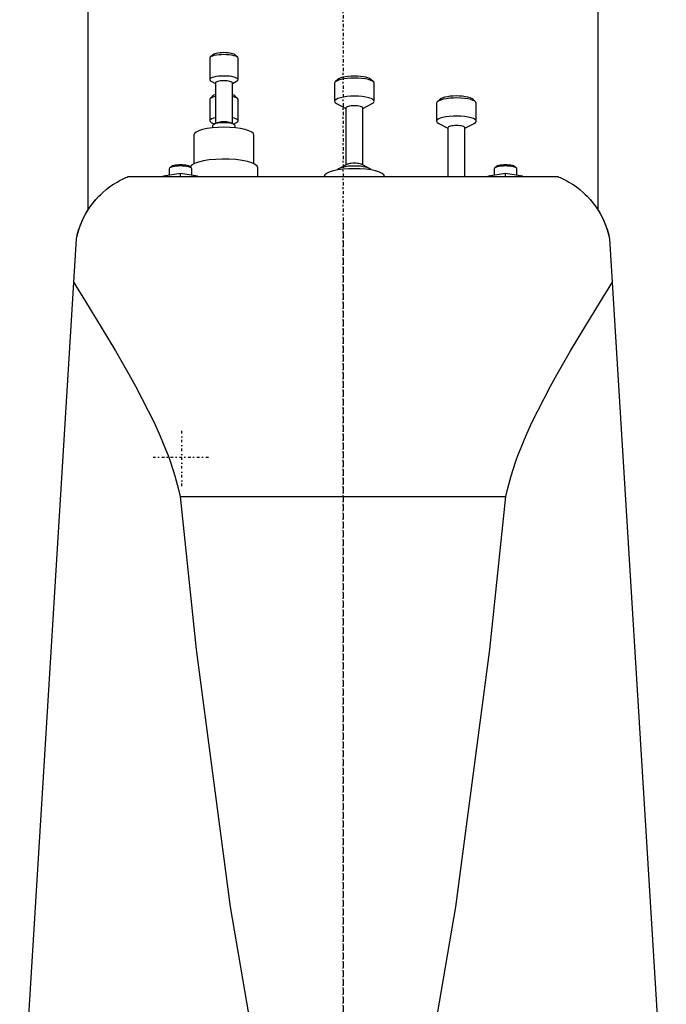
# Model space of a CAD drawing. Extents: x -90 to 90, y -319 to 558.
# Tile 4 of 5: x -57 to 57, y 165 to 339. Entities that reach past the tile are written whole.
import ezdxf

# ---------------------------------------------------------------- set-up
doc = ezdxf.new("R2010")
doc.units = 0
doc.linetypes.add('CENTER', pattern=[1.5, 0.45, -0.5, 0.05, -0.5])
doc.layers.add('AM_0', color=7, linetype='CONTINUOUS')
doc.layers.add('AM_7', color=7, linetype='CENTER')

msp = doc.modelspace()

# ---------------------------------------------------------------- linework, layer by layer
at = {"layer": 'AM_0', "color": 7, "linetype": 'CONTINUOUS'}
for p, q in [((-45, 360.5), (-45, 305.02)), ((45, 305.02), (45, 360.5)), ((-23.41, 332), (-23.5, 331.82)), ((-23.5, 331.82), (-23.5, 328.06)), ((-22.93, 332.44), (-23.41, 332)), ((-18.59, 332), (-19.07, 332.44)), ((-18.5, 328.06), (-18.5, 331.82)), ((-0.89, 328.11), (-1.37, 327.67)), ((5.37, 327.67), (4.89, 328.11)), ((-23.24, 327.77), (-22.5, 327.38)), ((-22.5, 327.48), (-22.5, 320.32)), ((-19.5, 327.38), (-18.76, 327.77)), ((-19.5, 320.32), (-19.5, 327.48)), ((-1.37, 327.67), (-1.5, 327.42)), ((-1.5, 327.42), (-1.5, 324.24)), ((5.5, 324.24), (5.5, 327.42)), ((-23.41, 324.75), (-23.5, 324.58)), ((-23.5, 324.58), (-23.5, 320.81)), ((-22.93, 325.2), (-23.41, 324.75)), ((-18.59, 324.75), (-19.07, 325.2)), ((-18.5, 324.58), (-18.59, 324.75)), ((-18.5, 320.81), (-18.5, 324.58)), ((17.11, 324.61), (16.63, 324.17)), ((23.37, 324.17), (22.89, 324.61)), ((-1.13, 323.83), (0.5, 322.98)), ((0.5, 323.08), (0.5, 313.03)), ((3.5, 322.98), (5.13, 323.83)), ((3.5, 313.03), (3.5, 323.08)), ((16.63, 324.17), (16.5, 323.92)), ((16.5, 323.92), (16.5, 320.74)), ((23.5, 320.74), (23.5, 323.92)), ((-23.24, 320.52), (-22.68, 320.23)), ((-23, 319.94), (-23, 319.57)), ((-22.34, 320.41), (-22.79, 320.17)), ((-19.21, 320.17), (-19.66, 320.41)), ((-19.32, 320.23), (-18.76, 320.52)), ((-19, 319.57), (-19, 319.94)), ((16.87, 320.33), (18.5, 319.48)), ((18.5, 319.58), (18.5, 311)), ((21.5, 319.48), (23.13, 320.33)), ((21.5, 311), (21.5, 319.58)), ((-26.3, 318.3), (-26.3, 313.23)), ((-15.7, 313.23), (-15.7, 318.3)), ((-30.58, 312.47), (-30.65, 312.33)), ((-30.34, 312.7), (-30.58, 312.47)), ((-26.72, 312.47), (-26.96, 312.7)), ((-26.65, 312.33), (-26.72, 312.47)), ((-15, 311), (-15, 312.5)), ((0.66, 313.11), (-0.68, 312.41)), ((4.68, 312.41), (3.34, 313.11)), ((26.72, 312.47), (26.65, 312.33)), ((26.96, 312.7), (26.72, 312.47)), ((30.58, 312.47), (30.34, 312.7)), ((30.65, 312.33), (30.58, 312.47)), ((-37.8, 311), (37.8, 311)), ((-31.65, 311.12), (-28.65, 311.56)), ((-31.65, 311), (-31.65, 311.12)), ((-30.65, 312.33), (-30.65, 311.27)), ((-28.65, 311.56), (-25.65, 311.12)), ((-28.65, 311), (-28.65, 311.56)), ((-26.65, 311.27), (-26.65, 312.33)), ((-25.65, 311), (-25.65, 311.12)), ((25.65, 311.12), (28.65, 311.56)), ((25.65, 311), (25.65, 311.12)), ((26.65, 312.33), (26.65, 311.27)), ((28.65, 311.56), (31.65, 311.12)), ((28.65, 311), (28.65, 311.56)), ((30.65, 311.27), (30.65, 312.33)), ((31.65, 311), (31.65, 311.12)), ((-57, 137.05), (-47, 300)), ((47, 300), (57, 137.05)), ((-28.71, 254.62), (28.71, 254.62))]:
    msp.add_line(p, q, dxfattribs=at)
for points in [[(-21, 332.47), (-21.46, 332.46), (-21.91, 332.43), (-22.32, 332.37), (-22.69, 332.3), (-23, 332.21), (-23.24, 332.11), (-23.41, 332)], [(-21, 332.82), (-21.37, 332.81), (-21.73, 332.79), (-22.06, 332.75), (-22.35, 332.69), (-22.6, 332.62), (-22.79, 332.53), (-22.93, 332.44)], [(-19.07, 332.44), (-19.21, 332.53), (-19.4, 332.62), (-19.65, 332.69), (-19.94, 332.75), (-20.27, 332.79), (-20.63, 332.81), (-21, 332.82)], [(-18.5, 331.82), (-18.55, 331.95), (-18.69, 332.07), (-18.92, 332.18), (-19.23, 332.28), (-19.61, 332.36), (-20.04, 332.42), (-20.51, 332.46), (-21, 332.47)], [(-21, 328.7), (-21.49, 328.69), (-21.96, 328.65), (-22.39, 328.59), (-22.77, 328.51), (-23.08, 328.42), (-23.31, 328.3), (-23.45, 328.18), (-23.5, 328.06)], [(-23.5, 328.06), (-23.43, 327.91), (-23.24, 327.77)], [(-18.76, 327.77), (-18.58, 327.89), (-18.5, 328.02), (-18.53, 328.15), (-18.65, 328.28), (-18.87, 328.4), (-19.18, 328.5), (-19.57, 328.59), (-20.01, 328.65), (-20.5, 328.69), (-21, 328.7)], [(2, 328.33), (1.35, 328.31), (0.73, 328.27), (0.15, 328.19), (-0.37, 328.09), (-0.8, 327.97), (-1.14, 327.82), (-1.37, 327.67)], [(2, 328.68), (1.45, 328.67), (0.91, 328.63), (0.41, 328.56), (-0.03, 328.48), (-0.4, 328.37), (-0.69, 328.25), (-0.89, 328.11)], [(4.89, 328.11), (4.69, 328.25), (4.4, 328.37), (4.03, 328.48), (3.59, 328.56), (3.09, 328.63), (2.55, 328.67), (2, 328.68)], [(5.5, 327.42), (5.43, 327.6), (5.23, 327.77), (4.91, 327.93), (4.47, 328.06), (3.94, 328.18), (3.34, 328.26), (2.68, 328.31), (2, 328.33)], [(-19.5, 327.48), (-19.53, 327.55), (-19.61, 327.62), (-19.75, 327.69), (-19.94, 327.75), (-20.17, 327.8), (-20.43, 327.84), (-20.71, 327.86), (-21, 327.86), (-21.29, 327.86), (-21.57, 327.84), (-21.83, 327.8), (-22.06, 327.75), (-22.25, 327.69), (-22.39, 327.62), (-22.47, 327.55), (-22.5, 327.48)], [(-22.5, 325.09), (-22.9, 325), (-23.21, 324.88), (-23.41, 324.75)], [(-22.5, 325.4), (-22.76, 325.31), (-22.93, 325.2)], [(-19.07, 325.2), (-19.24, 325.31), (-19.5, 325.4)], [(-18.59, 324.75), (-18.79, 324.88), (-19.1, 325), (-19.5, 325.09)], [(2, 325.14), (1.32, 325.12), (0.66, 325.07), (0.06, 324.99), (-0.47, 324.88), (-0.91, 324.74), (-1.23, 324.58), (-1.43, 324.41), (-1.5, 324.24)], [(5.13, 323.83), (5.38, 324), (5.49, 324.18), (5.46, 324.37), (5.29, 324.55), (4.98, 324.71), (4.54, 324.86), (4.01, 324.98), (3.38, 325.07), (2.71, 325.12), (2, 325.14)], [(23.5, 323.92), (23.44, 324.1), (23.25, 324.26), (22.94, 324.41), (22.52, 324.55), (22.02, 324.66), (21.44, 324.75), (20.8, 324.8), (20.14, 324.83), (19.47, 324.82), (18.82, 324.78), (18.22, 324.7), (17.68, 324.6), (17.22, 324.47), (16.87, 324.33), (16.63, 324.17)], [(20, 325.18), (19.45, 325.17), (18.91, 325.13), (18.41, 325.06), (17.97, 324.98), (17.6, 324.87), (17.31, 324.75), (17.11, 324.61)], [(22.89, 324.61), (22.69, 324.75), (22.4, 324.87), (22.03, 324.98), (21.59, 325.06), (21.09, 325.13), (20.55, 325.17), (20, 325.18)], [(-1.5, 324.24), (-1.41, 324.03), (-1.13, 323.83)], [(3.5, 323.08), (3.47, 323.15), (3.39, 323.22), (3.25, 323.29), (3.06, 323.35), (2.83, 323.4), (2.57, 323.43), (2.29, 323.46), (2, 323.46), (1.71, 323.46), (1.43, 323.43), (1.17, 323.4), (0.94, 323.35), (0.75, 323.29), (0.61, 323.22), (0.53, 323.15), (0.5, 323.08)], [(-22.5, 321.33), (-22.84, 321.25), (-23.12, 321.15), (-23.33, 321.04), (-23.46, 320.93), (-23.5, 320.81)], [(-18.5, 320.81), (-18.54, 320.93), (-18.67, 321.04), (-18.88, 321.15), (-19.16, 321.25), (-19.5, 321.33)], [(23.13, 320.33), (23.38, 320.5), (23.49, 320.68), (23.47, 320.86), (23.3, 321.04), (23.01, 321.2), (22.59, 321.35), (22.07, 321.47), (21.46, 321.56), (20.8, 321.62), (20.11, 321.64), (19.41, 321.63), (18.74, 321.58), (18.11, 321.5), (17.56, 321.39), (17.11, 321.25), (16.78, 321.09), (16.57, 320.92), (16.5, 320.74)], [(-15.7, 318.3), (-15.8, 318.57), (-16.1, 318.83), (-16.59, 319.06), (-17.25, 319.27), (-18.06, 319.44), (-18.97, 319.57), (-19.97, 319.65), (-21, 319.67), (-22.03, 319.65), (-23.03, 319.57), (-23.94, 319.44), (-24.75, 319.27), (-25.41, 319.06), (-25.9, 318.83), (-26.2, 318.57), (-26.3, 318.3)], [(-23.5, 320.81), (-23.43, 320.66), (-23.24, 320.52)], [(-22.79, 320.17), (-22.95, 320.06), (-23, 319.94)], [(-21, 320.46), (-21.37, 320.45), (-21.72, 320.42), (-22.05, 320.38), (-22.35, 320.32), (-22.6, 320.25), (-22.79, 320.17)], [(-19.66, 320.41), (-19.82, 320.47), (-20.03, 320.53), (-20.28, 320.57), (-20.55, 320.6), (-20.85, 320.62), (-21.15, 320.62), (-21.45, 320.6), (-21.72, 320.57), (-21.97, 320.53), (-22.18, 320.47), (-22.34, 320.41)], [(-19.21, 320.17), (-19.4, 320.25), (-19.65, 320.32), (-19.95, 320.38), (-20.28, 320.42), (-20.63, 320.45), (-21, 320.46)], [(-19, 319.94), (-19.05, 320.06), (-19.21, 320.17)], [(-18.76, 320.52), (-18.57, 320.66), (-18.5, 320.81)], [(16.5, 320.74), (16.59, 320.53), (16.87, 320.33)], [(21.5, 319.58), (21.47, 319.65), (21.39, 319.72), (21.25, 319.79), (21.06, 319.85), (20.83, 319.9), (20.57, 319.93), (20.29, 319.96), (20, 319.96), (19.71, 319.96), (19.43, 319.93), (19.17, 319.9), (18.94, 319.85), (18.75, 319.79), (18.61, 319.72), (18.53, 319.65), (18.5, 319.58)], [(-28.65, 312.85), (-29.02, 312.84), (-29.38, 312.82), (-29.71, 312.77), (-30, 312.72), (-30.25, 312.65), (-30.44, 312.56), (-30.58, 312.47)], [(-28.65, 313.03), (-28.97, 313.02), (-29.28, 313), (-29.58, 312.96), (-29.83, 312.91), (-30.05, 312.85), (-30.22, 312.78), (-30.34, 312.7)], [(-26.96, 312.7), (-27.08, 312.78), (-27.25, 312.85), (-27.47, 312.91), (-27.72, 312.96), (-28.02, 313), (-28.33, 313.02), (-28.65, 313.03)], [(-26.72, 312.47), (-26.86, 312.56), (-27.05, 312.65), (-27.3, 312.72), (-27.59, 312.77), (-27.92, 312.82), (-28.28, 312.84), (-28.65, 312.85)], [(-15, 312.5), (-15.12, 312.82), (-15.48, 313.11), (-16.06, 313.39), (-16.85, 313.63), (-17.8, 313.82), (-18.88, 313.96), (-20.04, 314.04), (-21.25, 314.06), (-22.44, 314.01), (-23.58, 313.91), (-24.61, 313.74), (-25.5, 313.53), (-26.2, 313.28), (-26.69, 312.99), (-26.96, 312.69)], [(7.3, 311), (7.2, 311.27), (6.9, 311.53), (6.41, 311.76), (5.75, 311.97), (4.94, 312.14), (4.03, 312.27), (3.03, 312.35), (2, 312.37), (0.97, 312.35), (-0.03, 312.27), (-0.94, 312.14), (-1.75, 311.97), (-2.41, 311.76), (-2.9, 311.53), (-3.2, 311.27), (-3.3, 311)], [(-0.68, 312.41), (-0.89, 312.28), (-0.99, 312.14)], [(2, 312.84), (1.45, 312.83), (0.92, 312.79), (0.42, 312.72), (-0.02, 312.64), (-0.39, 312.53), (-0.68, 312.41)], [(2, 313.32), (1.72, 313.32), (1.46, 313.3), (1.21, 313.26), (0.99, 313.22), (0.8, 313.17), (0.66, 313.11)], [(3.34, 313.11), (3.2, 313.17), (3.01, 313.22), (2.79, 313.26), (2.54, 313.3), (2.28, 313.32), (2, 313.32)], [(4.99, 312.14), (4.89, 312.28), (4.69, 312.41), (4.4, 312.53), (4.02, 312.64), (3.58, 312.72), (3.08, 312.79), (2.55, 312.83), (2, 312.84)], [(28.65, 312.85), (28.28, 312.84), (27.92, 312.82), (27.59, 312.77), (27.3, 312.72), (27.05, 312.65), (26.86, 312.56), (26.72, 312.47)], [(28.65, 313.03), (28.33, 313.02), (28.02, 313), (27.72, 312.96), (27.47, 312.91), (27.25, 312.85), (27.08, 312.78), (26.96, 312.7)], [(30.34, 312.7), (30.22, 312.78), (30.05, 312.85), (29.83, 312.91), (29.58, 312.96), (29.28, 313), (28.97, 313.02), (28.65, 313.03)], [(30.58, 312.47), (30.44, 312.56), (30.25, 312.65), (30, 312.72), (29.71, 312.77), (29.38, 312.82), (29.02, 312.84), (28.65, 312.85)]]:
    msp.add_lwpolyline(points, dxfattribs=at)
for points in [[(-47, 300, 0), (-46.88, 300.55, 0), (-46.58, 301.62, 0), (-46.22, 302.63, 0), (-46.01, 303.11, 0), (-45.79, 303.59, 0), (-45.32, 304.49, 0), (-44.8, 305.34, 0), (-44.24, 306.13, 0), (-43.64, 306.86, 0), (-43.02, 307.53, 0), (-42.71, 307.84, 0), (-42.39, 308.14, 0), (-41.74, 308.7, 0), (-41.09, 309.2, 0), (-40.46, 309.63, 0), (-39.84, 310.01, 0), (-39.26, 310.33, 0), (-38.99, 310.47, 0), (-38.73, 310.6, 0), (-38.28, 310.8, 0), (-38.06, 310.89, 0), (-38.01, 310.92, 0), (-37.96, 310.94, 0), (-37.93, 310.95, 0), (-37.91, 310.96, 0), (-37.86, 310.98, 0), (-37.82, 310.99, 0), (-37.8, 311, 0)], [(37.8, 311, 0), (37.82, 310.99, 0), (37.86, 310.98, 0), (37.91, 310.96, 0), (37.93, 310.95, 0), (37.96, 310.94, 0), (38.01, 310.92, 0), (38.06, 310.89, 0), (38.28, 310.8, 0), (38.73, 310.6, 0), (38.99, 310.47, 0), (39.26, 310.33, 0), (39.84, 310.01, 0), (40.46, 309.63, 0), (41.09, 309.2, 0), (41.74, 308.7, 0), (42.39, 308.14, 0), (42.71, 307.84, 0), (43.02, 307.53, 0), (43.64, 306.86, 0), (44.24, 306.13, 0), (44.8, 305.34, 0), (45.32, 304.49, 0), (45.79, 303.59, 0), (46.01, 303.11, 0), (46.22, 302.63, 0), (46.58, 301.62, 0), (46.88, 300.55, 0), (47, 300, 0)], [(-47, 300, 0), (-46.93, 300.31, 0), (-46.78, 300.92, 0), (-46.61, 301.52, 0), (-46.51, 301.82, 0), (-46.41, 302.12, 0), (-46.19, 302.69, 0), (-46.06, 303.01, 0), (-46.02, 303.11, 0), (-45.98, 303.2, 0), (-45.96, 303.24, 0), (-45.94, 303.29, 0), (-45.89, 303.37, 0), (-45.85, 303.46, 0), (-45.81, 303.55, 0), (-45.77, 303.64, 0), (-45.73, 303.72, 0), (-45.71, 303.77, 0), (-45.68, 303.81, 0), (-45.64, 303.89, 0), (-45.6, 303.98, 0), (-45.55, 304.06, 0), (-45.51, 304.14, 0), (-45.47, 304.22, 0), (-45.45, 304.26, 0), (-45.42, 304.3, 0), (-45.38, 304.38, 0), (-45.34, 304.46, 0), (-45.29, 304.53, 0), (-45.25, 304.61, 0), (-45.2, 304.69, 0), (-45.18, 304.72, 0), (-45.16, 304.76, 0), (-45.12, 304.83, 0), (-45.07, 304.9, 0), (-45.05, 304.94, 0), (-45.03, 304.98, 0), (-44.98, 305.05, 0), (-44.94, 305.11, 0), (-44.92, 305.15, 0), (-44.9, 305.18, 0), (-44.85, 305.25, 0), (-44.81, 305.31, 0), (-44.77, 305.38, 0), (-44.72, 305.44, 0), (-44.68, 305.51, 0), (-44.66, 305.54, 0), (-44.64, 305.57, 0), (-44.6, 305.63, 0), (-44.56, 305.69, 0), (-44.52, 305.74, 0), (-44.48, 305.8, 0), (-44.44, 305.85, 0), (-44.42, 305.88, 0), (-44.4, 305.91, 0), (-44.36, 305.96, 0), (-44.32, 306.01, 0), (-44.28, 306.06, 0), (-44.24, 306.12, 0), (-44.21, 306.16, 0), (-44.19, 306.19, 0), (-44.17, 306.21, 0), (-44.13, 306.26, 0), (-44.1, 306.31, 0), (-44.06, 306.35, 0), (-44.03, 306.39, 0), (-43.99, 306.44, 0), (-43.97, 306.46, 0), (-43.96, 306.48, 0), (-43.93, 306.52, 0), (-43.89, 306.56, 0), (-43.86, 306.59, 0), (-43.83, 306.63, 0), (-43.81, 306.66, 0), (-43.79, 306.68, 0), (-43.78, 306.7, 0), (-43.75, 306.73, 0), (-43.73, 306.76, 0), (-43.72, 306.77, 0), (-43.7, 306.79, 0), (-43.68, 306.81, 0), (-43.66, 306.84, 0), (-43.65, 306.85, 0), (-43.64, 306.86, 0), (-43.62, 306.88, 0), (-43.6, 306.9, 0), (-43.59, 306.92, 0), (-43.57, 306.94, 0), (-43.56, 306.95, 0), (-43.55, 306.96, 0), (-43.55, 306.97, 0), (-43.54, 306.98, 0), (-43.53, 306.99, 0), (-43.52, 307, 0), (-43.51, 307, 0), (-43.51, 307.01, 0), (-43.51, 307.01, 0), (-43.5, 307.01, 0), (-43.5, 307.02, 0), (-43.5, 307.02, 0), (-43.5, 307.02, 0)], [(43.5, 307.02, 0), (43.5, 307.02, 0), (43.5, 307.02, 0), (43.5, 307.01, 0), (43.51, 307.01, 0), (43.51, 307.01, 0), (43.51, 307, 0), (43.52, 307, 0), (43.53, 306.99, 0), (43.54, 306.98, 0), (43.55, 306.97, 0), (43.55, 306.96, 0), (43.56, 306.95, 0), (43.57, 306.94, 0), (43.59, 306.92, 0), (43.6, 306.9, 0), (43.62, 306.88, 0), (43.64, 306.86, 0), (43.65, 306.85, 0), (43.66, 306.84, 0), (43.68, 306.81, 0), (43.7, 306.79, 0), (43.72, 306.77, 0), (43.73, 306.76, 0), (43.75, 306.73, 0), (43.78, 306.7, 0), (43.79, 306.68, 0), (43.81, 306.66, 0), (43.83, 306.63, 0), (43.86, 306.59, 0), (43.89, 306.56, 0), (43.93, 306.52, 0), (43.96, 306.48, 0), (43.97, 306.46, 0), (43.99, 306.44, 0), (44.03, 306.39, 0), (44.06, 306.35, 0), (44.1, 306.31, 0), (44.13, 306.26, 0), (44.17, 306.21, 0), (44.19, 306.19, 0), (44.21, 306.16, 0), (44.24, 306.12, 0), (44.28, 306.06, 0), (44.32, 306.01, 0), (44.36, 305.96, 0), (44.4, 305.91, 0), (44.42, 305.88, 0), (44.44, 305.85, 0), (44.48, 305.8, 0), (44.52, 305.74, 0), (44.56, 305.69, 0), (44.6, 305.63, 0), (44.64, 305.57, 0), (44.66, 305.54, 0), (44.68, 305.51, 0), (44.72, 305.44, 0), (44.77, 305.38, 0), (44.81, 305.31, 0), (44.85, 305.25, 0), (44.9, 305.18, 0), (44.92, 305.15, 0), (44.94, 305.11, 0), (44.98, 305.05, 0), (45.03, 304.98, 0), (45.05, 304.94, 0), (45.07, 304.9, 0), (45.12, 304.83, 0), (45.16, 304.76, 0), (45.18, 304.72, 0), (45.2, 304.69, 0), (45.25, 304.61, 0), (45.29, 304.53, 0), (45.34, 304.46, 0), (45.38, 304.38, 0), (45.42, 304.3, 0), (45.45, 304.26, 0), (45.47, 304.22, 0), (45.51, 304.14, 0), (45.55, 304.06, 0), (45.6, 303.98, 0), (45.64, 303.89, 0), (45.68, 303.81, 0), (45.71, 303.77, 0), (45.73, 303.72, 0), (45.77, 303.64, 0), (45.81, 303.55, 0), (45.85, 303.46, 0), (45.89, 303.37, 0), (45.94, 303.29, 0), (45.96, 303.24, 0), (45.98, 303.2, 0), (46.02, 303.11, 0), (46.06, 303.01, 0), (46.19, 302.69, 0), (46.41, 302.12, 0), (46.51, 301.82, 0), (46.61, 301.52, 0), (46.78, 300.92, 0), (46.93, 300.31, 0), (47, 300, 0)], [(-47.47, 292.3, 0), (-46.95, 291.45, 0), (-45.88, 289.71, 0), (-44.77, 287.91, 0), (-44.2, 287, 0), (-43.63, 286.07, 0), (-42.47, 284.17, 0), (-41.3, 282.23, 0), (-40.11, 280.24, 0), (-38.92, 278.21, 0), (-37.74, 276.14, 0), (-37.16, 275.1, 0), (-36.58, 274.04, 0), (-35.44, 271.89, 0), (-34.33, 269.72, 0), (-33.26, 267.5, 0), (-32.25, 265.25, 0), (-31.3, 262.96, 0), (-30.85, 261.8, 0), (-30.43, 260.63, 0), (-29.66, 258.26, 0), (-28.99, 255.85, 0), (-28.71, 254.62, 0)], [(28.71, 254.62, 0), (28.99, 255.85, 0), (29.66, 258.26, 0), (30.43, 260.63, 0), (30.85, 261.8, 0), (31.3, 262.96, 0), (32.25, 265.25, 0), (33.26, 267.5, 0), (34.33, 269.72, 0), (35.44, 271.89, 0), (36.58, 274.04, 0), (37.16, 275.1, 0), (37.74, 276.14, 0), (38.92, 278.21, 0), (40.11, 280.24, 0), (41.3, 282.23, 0), (42.47, 284.17, 0), (43.63, 286.07, 0), (44.2, 287, 0), (44.77, 287.91, 0), (45.88, 289.71, 0), (46.95, 291.45, 0), (47.47, 292.3, 0)], [(-28.71, 254.62, 0), (-25.86, 227.62, 0), (-19.91, 182.28, 0), (-16.3, 161.37, 0), (-15.26, 156.17, 0), (-14.21, 151.31, 0), (-13.68, 149.01, 0), (-13.15, 146.8, 0), (-12.09, 142.64, 0), (-11.02, 138.82, 0), (-10.49, 137.05, 0)], [(10.49, 137.05, 0), (11.02, 138.82, 0), (12.09, 142.64, 0), (13.15, 146.8, 0), (13.68, 149.01, 0), (14.21, 151.31, 0), (15.26, 156.17, 0), (16.3, 161.37, 0), (19.91, 182.28, 0), (25.86, 227.62, 0), (28.71, 254.62, 0)]]:
    msp.add_polyline3d(points, dxfattribs=at)
at = {"layer": 'AM_7', "color": 4, "linetype": 'CENTER'}
for p, q in [((0, 557.98), (0, -79.47)), ((0, 365.65), (0, 252.35)), ((0, 302.7), (0, 22.81)), ((-28.4, 256.41), (-28.4, 266.59)), ((-33.49, 261.5), (-23.31, 261.5))]:
    msp.add_line(p, q, dxfattribs=at)

doc.saveas('drawing.dxf')
